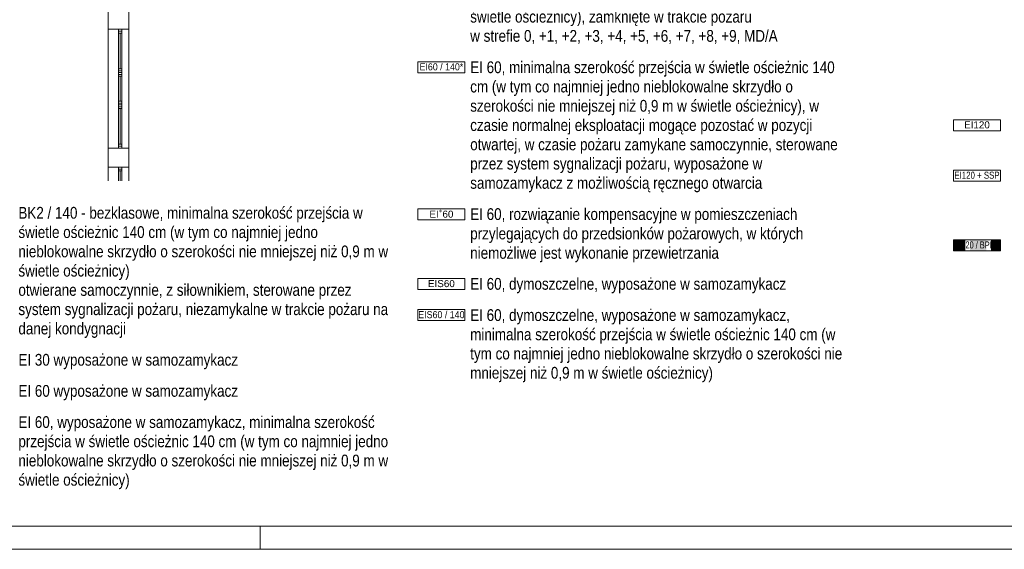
# Paper-space layout 'AP-03 STREFY POŻAROWE I EWAKUACJA - PIĘTRO 1' of a CAD drawing. Header units: millimetres. Extents: x 0 to 594, y -4 to 450.
# Tile 5 of 17: x 183 to 393, y 0 to 113. Entities that reach past the tile are written whole.
import ezdxf
from ezdxf.xclip import XClip

# ---------------------------------------------------------------- set-up
doc = ezdxf.new("R2010")
doc.units = ezdxf.units.MM
doc.header["$MEASUREMENT"] = 0
doc.header["$XCLIPFRAME"] = 0
for name, color, linetype, lineweight in [('A_Arkusz_Nr_pióra__1', 7, 'Continuous', 20), ('A_niewidoczne_Nr_pióra__1', 7, 'Continuous', 20), ('A_podkład_Nr_pióra__2', 8, 'Continuous', 13), ('A_ppoż proj_Nr_pióra__1', 7, 'Continuous', 20), ('A_ppoż proj_Nr_pióra__3', 30, 'Continuous', 13)]:
    doc.layers.add(name, color=color, linetype=linetype, lineweight=lineweight)
doc.layers.add('A_Arkusz_Nr_pióra__237', color=7, linetype='Continuous', lineweight=5, true_color=0x343434)
doc.layers.add('A_podrys', color=7, linetype='Continuous')
doc.styles.add('STYL_AUTOMATYCZNY_1', font='arial.ttf')
doc.styles.add('STYL_AUTOMATYCZNY_2', font='ARIALN.TTF')
doc.styles.add('STYL_AUTOMATYCZNY_6', font='arial.ttf', dxfattribs={"width": 0.9})
doc.styles.add('STYL_AUTOMATYCZNY_7', font='arial.ttf', dxfattribs={"width": 0.75})
doc.styles.add('STYL_AUTOMATYCZNY_9', font='arial.ttf', dxfattribs={"width": 0.8})

# ---------------------------------------------------------------- blocks, each defined once
blk = doc.blocks.new('Rysunek_1_1', base_point=(-1569.28, -182.96))
at = {"layer": 'A_podkład_Nr_pióra__2', "color": 8, "linetype": 'Continuous', "lineweight": 13}
for p, q in [((201.63, 133.27), (201.63, 78.52)), ((206.03, 78.52), (206.03, 133.27)), ((201.63, 110.77), (206.03, 110.77)), ((201.63, 110.76), (201.63, 85.47)), ((203.85, 85.47), (203.85, 110.76)), ((204.53, 110.36), (203.85, 110.36)), ((203.85, 109.96), (204.53, 109.96)), ((204.19, 102.36), (204.19, 109.96)), ((204.53, 110.76), (204.53, 85.47)), ((206.03, 85.47), (206.03, 110.76)), ((203.85, 102.36), (204.53, 102.36)), ((204.53, 101.96), (203.85, 101.96)), ((203.85, 101.57), (204.53, 101.57)), ((204.53, 101.56), (203.85, 101.56)), ((204.53, 101.17), (203.85, 101.17)), ((203.85, 100.77), (204.53, 100.77)), ((204.19, 95.47), (204.19, 100.77)), ((203.85, 95.47), (204.53, 95.47)), ((204.53, 95.07), (203.85, 95.07)), ((204.53, 94.67), (203.85, 94.67)), ((204.53, 94.27), (203.85, 94.27)), ((203.85, 93.87), (204.53, 93.87)), ((204.19, 86.27), (204.19, 93.87)), ((203.85, 86.27), (204.53, 86.27)), ((201.63, 85.47), (206.03, 85.47)), ((204.53, 85.87), (203.85, 85.87)), ((201.63, 81.41), (201.63, 78.52)), ((201.63, 81.37), (206.03, 81.37)), ((203.85, 78.52), (203.85, 81.41)), ((204.53, 81.01), (203.85, 81.01)), ((203.85, 80.61), (204.53, 80.61)), ((204.19, 78.52), (204.19, 80.61)), ((204.53, 81.41), (204.53, 78.52)), ((206.03, 78.52), (206.03, 81.41))]:
    blk.add_line(p, q, dxfattribs=at)

psp = doc.layouts.new('AP-03 STREFY POŻAROWE I EWAKUACJA - PIĘTRO 1')

# ---------------------------------------------------------------- hatches: boundary and pattern name
at = {"layer": 'A_ppoż proj_Nr_pióra__3', "linetype": 'Continuous', "lineweight": 0, "true_color": 0x3f2000}
for points in [[(381.79, 63.57), (384.27, 63.57), (384.27, 65.93), (381.79, 65.93)], [(385.27, 63.57), (388.77, 63.57), (388.77, 65.93), (385.27, 65.93)], [(389.77, 63.57), (391.77, 63.57), (391.77, 65.93), (389.77, 65.93)]]:
    psp.add_hatch(color=38, dxfattribs=at).paths.add_polyline_path(points)

# ---------------------------------------------------------------- linework, layer by layer
at = {"layer": 'A_Arkusz_Nr_pióra__1', "color": 7, "linetype": 'Continuous', "lineweight": 20}
psp.add_line((589.1, 4.9), (29.9, 4.9), dxfattribs=at)
at = {"layer": 'A_Arkusz_Nr_pióra__1', "color": 7, "linetype": 'Continuous', "lineweight": 20, "flags": 128}
psp.add_lwpolyline([(0, 450), (594, 450), (594, 0), (0, 0)], close=True, dxfattribs=at)
at = {"layer": 'A_Arkusz_Nr_pióra__237', "color": 250, "linetype": 'Continuous', "lineweight": 5, "true_color": 0x343434}
psp.add_line((234, 0), (234, 4.9), dxfattribs=at)
at = {"layer": 'A_ppoż proj_Nr_pióra__1', "color": 7, "linetype": 'Continuous', "lineweight": 20, "flags": 128}
for points in [[(267.66, 103.87), (277.64, 103.87), (277.64, 101.52), (267.66, 101.52)], [(381.79, 91.52), (391.77, 91.52), (391.77, 89.16), (381.79, 89.16)], [(381.79, 80.78), (391.77, 80.78), (391.77, 78.43), (381.79, 78.43)], [(267.66, 72.55), (277.64, 72.55), (277.64, 70.19), (267.66, 70.19)], [(381.79, 65.93), (391.77, 65.93), (391.77, 63.57), (381.79, 63.57)], [(267.66, 57.7), (277.64, 57.7), (277.64, 55.34), (267.66, 55.34)], [(267.66, 51.08), (277.64, 51.08), (277.64, 48.72), (267.66, 48.72)]]:
    psp.add_lwpolyline(points, close=True, dxfattribs=at)

# ---------------------------------------------------------------- block references
at = {"layer": 'A_podrys', "color": 37, "linetype": 'Continuous', "lineweight": 5, "true_color": 0x656532}
ref = psp.add_blockref('Rysunek_1_1', (-1569.28, -182.96), dxfattribs=at)
XClip(ref).set_block_clipping_path([(29.90003743, 445.1000023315), (29.90003743, 78.515858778), (489.0999984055, 78.515858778), (489.0999984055, 116.1350020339), (589.0453074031, 116.1350020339), (589.0453074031, 445.1000023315)])

# ---------------------------------------------------------------- texts
at = {"layer": 'A_niewidoczne_Nr_pióra__1', "color": 7, "linetype": 'Continuous', "lineweight": 20, "char_height": 2.5, "width": 79.714, "attachment_point": 4, "style": 'STYL_AUTOMATYCZNY_2'}
for s, insert, line_spacing_factor in [('\\A1;{\\pql;\\fArial Narrow|b0|i0|c238|p0;\\W1.000000;EI 60, wyposażone w samozamykacz, minimalna szerokość przejścia w świetle ościeżnic 140 cm (w tym co najmniej jedno nieblokowalne skrzydło o szerokości nie mniejszej niż 0,9 m w świetle ościeżnicy), zamknięte w trakcie pożaru \\P\\pql;\\fArial Narrow|b0|i0|c238|p0;\\W1.000000;w strefie 0, +1, +2, +3, +4, +5, +6, +7, +8, +9, MD/A}', (278.79, 117.32), 0.98157), ('\\A1;{\\pql;\\fArial Narrow|b0|i0|c238|p0;\\W1.000000;EI 60, minimalna szerokość przejścia w świetle ościeżnic 140 cm (w tym co najmniej jedno nieblokowalne skrzydło o szerokości nie mniejszej niż 0,9 m w świetle ościeżnicy), w czasie normalnej eksploatacji mogące pozostać w pozycji otwartej, w czasie pożaru zamykane samoczynnie, sterowane przez system sygnalizacji pożaru, wyposażone w samozamykacz z możliwością ręcznego otwarcia}', (278.79, 89.99), 0.985068), ('\\A1;{\\pql;\\fArial Narrow|b0|i0|c238|p0;\\W1.000000;BK2 / 140 - bezklasowe, minimalna szerokość przejścia w świetle ościeżnic 140 cm (w tym co najmniej jedno nieblokowalne skrzydło o szerokości nie mniejszej niż 0,9 m w świetle ościeżnicy)\\P\\pql;\\fArial Narrow|b0|i0|c238|p0;\\W1.000000;otwierane samoczynnie, z siłownikiem, sterowane przez system sygnalizacji pożaru, niezamykalne w trakcie pożaru na danej kondygnacji}', (182.51, 58.98), 0.985728), ('\\A1;{\\pql;\\fArial Narrow|b0|i0|c238|p0;\\W1.000000;EI 60, rozwiązanie kompensacyjne w pomieszczeniach przylegających do przedsionków pożarowych, w których niemożliwe jest wykonanie przewietrzania}', (278.79, 66.9), 0.990764), ('\\A1;{\\pql;\\fArial Narrow|b0|i0|c238|p0;\\W1.000000;EI 60, dymoszczelne, wyposażone w samozamykacz, minimalna szerokość przejścia w świetle ościeżnic 140 cm (w tym co najmniej jedno nieblokowalne skrzydło o szerokości nie mniejszej niż 0,9 m w świetle ościeżnicy)}', (278.79, 43.37), 0.983216), ('\\A1;{\\pql;\\fArial Narrow|b0|i0|c238|p0;\\W1.000000;EI 60, wyposażone w samozamykacz, minimalna szerokość przejścia w świetle ościeżnic 140 cm (w tym co najmniej jedno nieblokowalne skrzydło o szerokości nie mniejszej niż 0,9 m w świetle ościeżnicy)}', (182.51, 20.58), 0.983094)]:
    psp.add_mtext(s, dxfattribs=dict(at, insert=insert, line_spacing_factor=line_spacing_factor))
at = {"layer": 'A_niewidoczne_Nr_pióra__1', "color": 7, "linetype": 'Continuous', "lineweight": 20, "char_height": 2.5, "attachment_point": 4, "style": 'STYL_AUTOMATYCZNY_2'}
for s, insert in [('\\A1;{\\pql;\\fArial Narrow|b0|i0|c238|p0;\\W1.000000;EI 60, dymoszczelne, wyposażone w samozamykacz}', (278.79, 56.17)), ('\\A1;{\\pql;\\fArial Narrow|b0|i0|c238|p0;\\W1.000000;EI 30 wyposażone w samozamykacz}', (182.51, 39.99)), ('\\A1;{\\pql;\\fArial Narrow|b0|i0|c238|p0;\\W1.000000;EI 60 wyposażone w samozamykacz}', (182.51, 33.37))]:
    psp.add_mtext(s, dxfattribs=dict(at, insert=insert))
at = {"layer": 'A_ppoż proj_Nr_pióra__1', "color": 7, "linetype": 'Continuous', "lineweight": 20, "char_height": 1.5, "attachment_point": 5}
for s, insert, style in [('\\A1;{\\pqc;\\fArial|b0|i0|c238|p0;\\W0.900000;EI60 / 140*}', (272.65, 102.77), 'STYL_AUTOMATYCZNY_6'), ('\\A1;{\\pqc;\\fArial|b0|i0|c238|p0;\\W1.000000;EI120}', (386.78, 90.41), 'STYL_AUTOMATYCZNY_1'), ('\\A1;{\\pqc;\\fArial|b0|i0|c238|p0;\\W0.800000;EI120 + SSP}', (386.78, 79.68), 'STYL_AUTOMATYCZNY_9'), ('\\A1;{\\pqc;\\fArial|b0|i0|c238|p0;\\W1.000000;EI\\fArial|b0|i0|c238|p0;\\W1.000000;\\A1{\\H.66x;\\S+^  ;}\\fArial|b0|i0|c238|p0;\\W1.000000;60}', (272.65, 71.4), 'STYL_AUTOMATYCZNY_1'), ('\\A1;{\\pqc;\\fArial|b0|i0|c238|p0;\\W0.750000;EI120 / BPPS}', (386.78, 64.83), 'STYL_AUTOMATYCZNY_7'), ('\\A1;{\\pqc;\\fArial|b0|i0|c238|p0;\\W1.000000;EIS60}', (272.65, 56.59), 'STYL_AUTOMATYCZNY_1'), ('\\A1;{\\pqc;\\fArial|b0|i0|c238|p0;\\W0.900000;EIS60 / 140}', (272.65, 49.97), 'STYL_AUTOMATYCZNY_6')]:
    psp.add_mtext(s, dxfattribs=dict(at, insert=insert, style=style))

doc.saveas('drawing.dxf')
